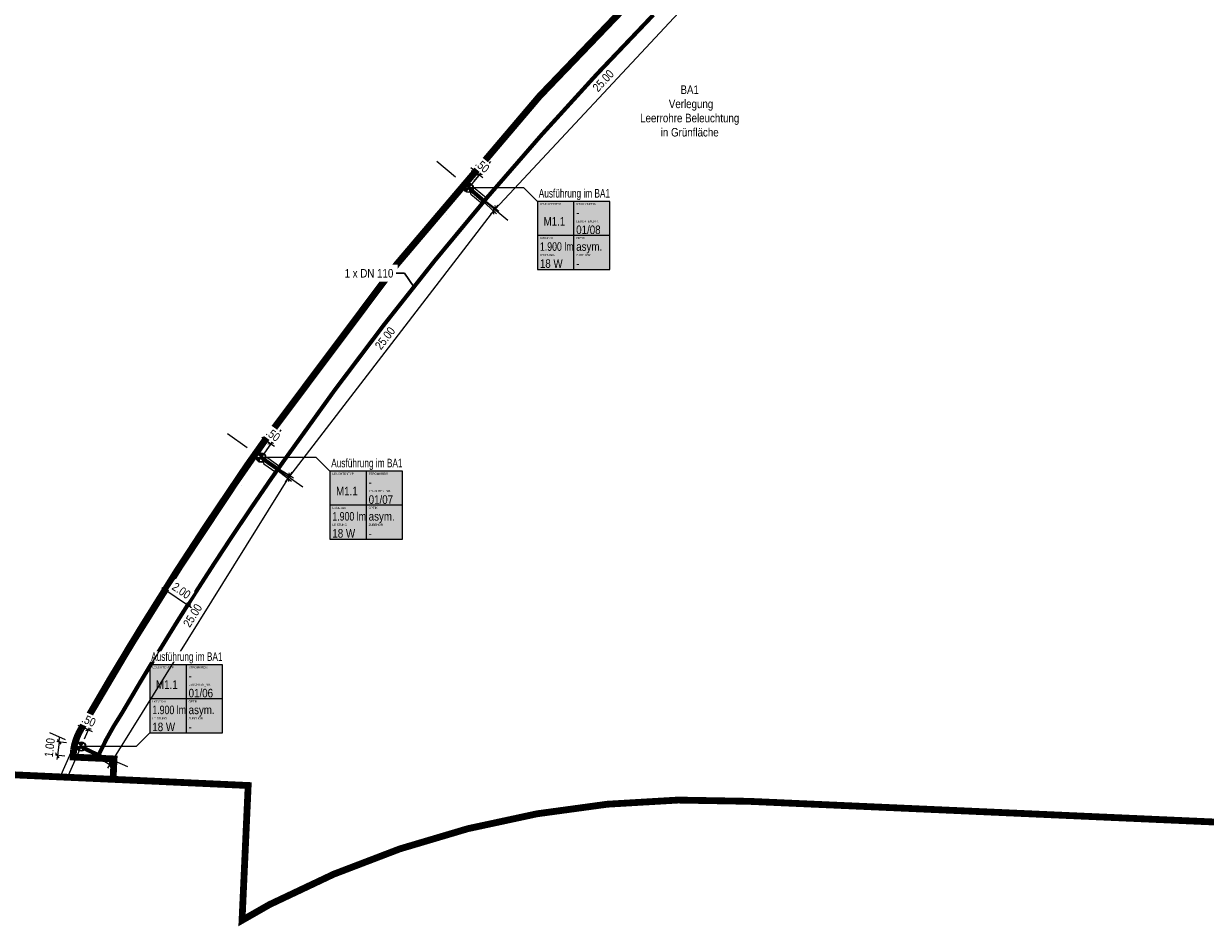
# Model space of a CAD drawing. Header units: metres. Extents: x 32339189 to 32339744, y 5702369 to 5702760.
# Tile 10 of 48: x 32339301 to 32339388, y 5702500 to 5702566. Entities that reach past the tile are written whole.
import ezdxf
from ezdxf import colors
from ezdxf.entities.mleader import LeaderData, LeaderLine
from ezdxf.enums import TextEntityAlignment as Align
from ezdxf.math import Vec2, Vec3

# ---------------------------------------------------------------- set-up
doc = ezdxf.new("R2010")
doc.units = ezdxf.units.M
doc.header["$MEASUREMENT"] = 0
doc.linetypes.add('19', pattern=[0.5, 0.25, -0.25])
for name, color, linetype in [('LRS-Kabel', 5, 'Continuous'), ('LRS_Bauabschnitte', 10, 'Continuous'), ('LRS_BEL_M1.1_Seidenweberleuchte', 10, 'Continuous'), ('LRS_BM', 7, 'Continuous'), ('LRS_Kodierungsfahne_M1.1', 41, 'Continuous'), ('LRS_Kodierungsfahnen', 7, 'Continuous'), ('LRS_TXT', 7, 'Continuous')]:
    doc.layers.add(name, color=color, linetype=linetype)
doc.layers.add('LRS-Trasse und Kabelzugschächte', color=252, linetype='Continuous', lineweight=25)
doc.styles.add('lrs-1_0250', font='ARIALN.TTF', dxfattribs={"height": 0.625})
doc.styles.add('lrs-txt', font='ARIALN.TTF', dxfattribs={"height": 1})
doc.dimstyles.new('lrs_1_0250', dxfattribs={"dimtxt": 0.625, "dimasz": 0.3125, "dimexe": 0.3125, "dimexo": 0.625, "dimgap": 0.3125, "dimtad": 1, "dimzin": 5, "dimdsep": 46, "dimtxsty": 'lrs-1_0250', "dimblk1": 'OBLIQUE', "dimblk2": 'OBLIQUE', "dimsah": 1, "dimcen": -0.3125, "dimdle": 0.3125, "dimclrd": 256, "dimclre": 256, "dimclrt": 256, "dimadec": 0, "dimazin": 0, "dimtfac": 1, "dimtix": 1, "dimtmove": 2, "dimatfit": 3, "dimldrblk": 'OBLIQUE', "dimfxl": 1, "dimtolj": 1, "dimtzin": 5, "dimlwd": -1, "dimlwe": -1, "dimarcsym": 0})

# ---------------------------------------------------------------- blocks, each defined once
blk = doc.blocks.new('_OBLIQUE')
at = {"color": 0, "linetype": 'ByBlock'}
blk.add_line((-0.5, -0.5), (0.5, 0.5), dxfattribs=at)
blk = doc.blocks.new('*D18')
at = {"layer": 'DEFPOINTS', "color": 0}
for p in [(32339318.133, 5702534.382), (32339320.254, 5702533.06), (32339304.907, 5702513.166)]:
    blk.add_point(p, dxfattribs=at)
at = {"layer": 'LRS_BM'}
for p, q in [((32339318.663, 5702534.052), (32339320.52, 5702532.894)), ((32339306.863, 5702511.578), (32339320.42, 5702533.325)), ((32339305.437, 5702512.835), (32339307.293, 5702511.678))]:
    blk.add_line(p, q, dxfattribs=at)
at = {"layer": 'LRS_BM', "xscale": 0.3125, "yscale": 0.3125, "zscale": 0.3125}
for p, rotation in [((32339320.254, 5702533.06), 58.06083754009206), ((32339307.028, 5702511.843), 238.0608375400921)]:
    blk.add_blockref('_OBLIQUE', p, dxfattribs=dict(at, rotation=rotation))
at = {"layer": 'LRS_BM', "insert": (32339313.105, 5702522.786), "char_height": 0.625, "attachment_point": 5, "rotation": 58.06084, "style": 'lrs-1_0250', "bg_fill": 3, "box_fill_scale": 1.25, "bg_fill_color": 257, "bg_fill_transparency": 0}
blk.add_mtext('\\A1;25.00', dxfattribs=at)
blk = doc.blocks.new('*D19')
at = {"layer": 'DEFPOINTS', "color": 0}
for p in [(32339304.448, 5702513.368), (32339304.907, 5702513.166)]:
    blk.add_point(p, dxfattribs=at)
at = {"layer": 'LRS_BM'}
for p, q in [((32339304.701, 5702513.94), (32339305.114, 5702514.878)), ((32339304.988, 5702514.592), (32339304.702, 5702514.718)), ((32339305.159, 5702513.738), (32339305.572, 5702514.676)), ((32339305.446, 5702514.39), (32339304.988, 5702514.592)), ((32339305.446, 5702514.39), (32339305.732, 5702514.264))]:
    blk.add_line(p, q, dxfattribs=at)
at = {"layer": 'LRS_BM', "xscale": 0.3125, "yscale": 0.3125, "zscale": 0.3125}
for p, rotation in [((32339304.988, 5702514.592), 336.2073571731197), ((32339305.446, 5702514.39), 156.2073571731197)]:
    blk.add_blockref('_OBLIQUE', p, dxfattribs=dict(at, rotation=rotation))
at = {"layer": 'LRS_BM', "insert": (32339305.472, 5702515.069), "char_height": 0.625, "attachment_point": 5, "rotation": 336.20736, "style": 'lrs-1_0250', "bg_fill": 3, "box_fill_scale": 1.25, "bg_fill_color": 257, "bg_fill_transparency": 0}
blk.add_mtext('\\A1;.50', dxfattribs=at)
at = {"layer": 'DEFPOINTS', "color": 0}
blk.add_point((32339304.988, 5702514.592), dxfattribs=at)
blk = doc.blocks.new('*D20')
at = {"layer": 'DEFPOINTS', "color": 0}
for p in [(32339317.725, 5702534.672), (32339318.133, 5702534.383)]:
    blk.add_point(p, dxfattribs=at)
at = {"layer": 'LRS_BM'}
for p, q in [((32339318.087, 5702535.182), (32339318.628, 5702535.945)), ((32339318.447, 5702535.69), (32339318.192, 5702535.871)), ((32339318.447, 5702535.69), (32339318.855, 5702535.401)), ((32339318.494, 5702534.892), (32339319.036, 5702535.656)), ((32339318.855, 5702535.401), (32339319.11, 5702535.22))]:
    blk.add_line(p, q, dxfattribs=at)
at = {"layer": 'LRS_BM', "xscale": 0.3125, "yscale": 0.3125, "zscale": 0.3125}
for p, rotation in [((32339318.447, 5702535.69), 324.652886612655), ((32339318.855, 5702535.401), 144.652886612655)]:
    blk.add_blockref('_OBLIQUE', p, dxfattribs=dict(at, rotation=rotation))
at = {"layer": 'LRS_BM', "insert": (32339319.017, 5702536.061), "char_height": 0.625, "attachment_point": 5, "rotation": 324.65289, "style": 'lrs-1_0250', "bg_fill": 3, "box_fill_scale": 1.25, "bg_fill_color": 257, "bg_fill_transparency": 0}
blk.add_mtext('\\A1;.50', dxfattribs=at)
at = {"layer": 'DEFPOINTS', "color": 0}
blk.add_point((32339318.855, 5702535.401), dxfattribs=at)
blk = doc.blocks.new('*D21')
at = {"layer": 'DEFPOINTS', "color": 0}
for p in [(32339332.993, 5702554.516), (32339333.378, 5702554.196)]:
    blk.add_point(p, dxfattribs=at)
at = {"layer": 'LRS_BM'}
for p, q in [((32339333.392, 5702554.997), (32339333.991, 5702555.718)), ((32339333.792, 5702555.478), (32339333.551, 5702555.677)), ((32339333.777, 5702554.677), (32339334.376, 5702555.399)), ((32339333.792, 5702555.478), (32339334.176, 5702555.158)), ((32339334.176, 5702555.158), (32339334.417, 5702554.959))]:
    blk.add_line(p, q, dxfattribs=at)
at = {"layer": 'LRS_BM', "xscale": 0.3125, "yscale": 0.3125, "zscale": 0.3125}
for p, rotation in [((32339333.792, 5702555.478), 320.3109999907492), ((32339334.176, 5702555.158), 140.3109999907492)]:
    blk.add_blockref('_OBLIQUE', p, dxfattribs=dict(at, rotation=rotation))
at = {"layer": 'LRS_BM', "insert": (32339334.387, 5702555.804), "char_height": 0.625, "attachment_point": 5, "rotation": 320.311, "style": 'lrs-1_0250', "bg_fill": 3, "box_fill_scale": 1.25, "bg_fill_color": 257, "bg_fill_transparency": 0}
blk.add_mtext('\\A1;.50', dxfattribs=at)
at = {"layer": 'DEFPOINTS', "color": 0}
blk.add_point((32339334.176, 5702555.158), dxfattribs=at)
blk = doc.blocks.new('*D22')
at = {"layer": 'DEFPOINTS', "color": 0}
for p in [(32339333.378, 5702554.196), (32339335.362, 5702552.67), (32339318.133, 5702534.382)]:
    blk.add_point(p, dxfattribs=at)
at = {"layer": 'LRS_BM'}
for p, q in [((32339333.873, 5702553.815), (32339335.61, 5702552.479)), ((32339319.927, 5702532.608), (32339335.553, 5702552.917)), ((32339318.628, 5702534.001), (32339320.365, 5702532.665))]:
    blk.add_line(p, q, dxfattribs=at)
at = {"layer": 'LRS_BM', "xscale": 0.3125, "yscale": 0.3125, "zscale": 0.3125}
for p, rotation in [((32339335.362, 5702552.67), 52.42485399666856), ((32339320.117, 5702532.855), 232.4248539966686)]:
    blk.add_blockref('_OBLIQUE', p, dxfattribs=dict(at, rotation=rotation))
at = {"layer": 'LRS_BM', "insert": (32339327.239, 5702543.148), "char_height": 0.625, "attachment_point": 5, "rotation": 52.42485, "style": 'lrs-1_0250', "bg_fill": 3, "box_fill_scale": 1.25, "bg_fill_color": 257, "bg_fill_transparency": 0}
blk.add_mtext('\\A1;25.00', dxfattribs=at)
blk = doc.blocks.new('*D23')
at = {"layer": 'DEFPOINTS', "color": 0}
for p in [(32339350.427, 5702572.481), (32339352.255, 5702570.776), (32339333.378, 5702554.196)]:
    blk.add_point(p, dxfattribs=at)
at = {"layer": 'LRS_BM'}
for p, q in [((32339350.884, 5702572.055), (32339352.484, 5702570.563)), ((32339334.993, 5702552.263), (32339352.468, 5702571.005)), ((32339333.835, 5702553.77), (32339335.434, 5702552.279))]:
    blk.add_line(p, q, dxfattribs=at)
at = {"layer": 'LRS_BM', "xscale": 0.3125, "yscale": 0.3125, "zscale": 0.3125}
for p, rotation in [((32339352.255, 5702570.776), 47.00189417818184), ((32339335.206, 5702552.492), 227.0018941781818)]:
    blk.add_blockref('_OBLIQUE', p, dxfattribs=dict(at, rotation=rotation))
at = {"layer": 'LRS_BM', "insert": (32339343.269, 5702562.065), "char_height": 0.625, "attachment_point": 5, "rotation": 47.00189, "style": 'lrs-1_0250', "bg_fill": 3, "box_fill_scale": 1.25, "bg_fill_color": 257, "bg_fill_transparency": 0}
blk.add_mtext('\\A1;25.00', dxfattribs=at)
blk = doc.blocks.new('LRS_LF_1_250')
blk.add_hatch(color=256).paths.add_polyline_path([(0, 0), (5.333, 0), (5.333, 5), (0, 5)])
at = {"color": 7}
for p, q in [((2.667, 5), (2.667, 0)), ((5.333, 2.5), (0, 2.5))]:
    blk.add_line(p, q, dxfattribs=at)
blk.add_lwpolyline([(0, 0), (5.333, 0), (5.333, 5), (0, 5)], close=True, dxfattribs=at)
at = {"color": 7, "style": 'lrs-txt'}
for tag, height, p in [('LEUCHTENTYP', 0.156, (0.187, 4.812)), ('STROMKREIS', 0.156, (2.854, 4.812)), ('F1', 0.625, (2.854, 4.188)), ('LEUCHTEN_NR.', 0.156, (2.854, 3.546)), ('00/00', 0.625, (2.854, 2.919)), ('LAMPEN', 0.156, (0.187, 2.312)), ('OPTIK', 0.156, (2.854, 2.312)), ('LEISTUNG', 0.156, (0.187, 1.062)), ('-', 0.625, (0.187, 1.688)), ('ZUBEHÖR', 0.156, (2.854, 1.062)), ('-', 0.625, (2.854, 1.688)), ('-W', 0.625, (0.187, 0.438)), ('-', 0.625, (2.854, 0.438))]:
    blk.add_attdef(tag, text='', height=height, dxfattribs=at).set_placement(p, align=Align.MIDDLE_LEFT)
blk.add_attdef('TYP', text='', height=0.625, dxfattribs=at).set_placement((1.253, 3.543), align=Align.MIDDLE_CENTER)
blk = doc.blocks.new('*D79')
at = {"layer": 'DEFPOINTS', "color": 0}
for p in [(32339304.449, 5702513.367), (32339304.33, 5702512.377)]:
    blk.add_point(p, dxfattribs=at)
at = {"layer": 'LRS_BM'}
for p, q in [((32339303.289, 5702513.505), (32339303.326, 5702513.815)), ((32339303.828, 5702513.441), (32339302.979, 5702513.542)), ((32339303.289, 5702513.505), (32339303.171, 5702512.516)), ((32339303.71, 5702512.451), (32339302.861, 5702512.553)), ((32339303.171, 5702512.516), (32339303.134, 5702512.205))]:
    blk.add_line(p, q, dxfattribs=at)
at = {"layer": 'LRS_BM', "xscale": 0.3125, "yscale": 0.3125, "zscale": 0.3125}
for p, rotation in [((32339303.289, 5702513.505), 263.1902874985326), ((32339303.171, 5702512.516), 83.19028749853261)]:
    blk.add_blockref('_OBLIQUE', p, dxfattribs=dict(at, rotation=rotation))
at = {"layer": 'LRS_BM', "insert": (32339302.603, 5702513.085), "char_height": 0.625, "attachment_point": 5, "rotation": 83.19029, "style": 'lrs-1_0250', "bg_fill": 3, "box_fill_scale": 1.25, "bg_fill_color": 257, "bg_fill_transparency": 0}
blk.add_mtext('\\A1;1.00', dxfattribs=at)
at = {"layer": 'DEFPOINTS', "color": 0}
blk.add_point((32339303.171, 5702512.516), dxfattribs=at)
blk = doc.blocks.new('LRS_Leuchte_01_1_250')
h = blk.add_hatch(color=256)
h.paths.add_polyline_path([(-0.5, 0, 1), (0.5, 0, 1)])
h.paths.add_polyline_path([(0.45, 0, -1), (-0.45, 0, -1)], flags=16)
h.paths.add_polyline_path([(0, 0), (0.23, 0.39, 0.267949), (-0.23, 0.39)], flags=16)
h.paths.add_polyline_path([(0, 0), (-0.45, 0, 0.267949), (-0.23, -0.39)], flags=0)
h.paths.add_polyline_path([(0.23, -0.39, 0.267949), (0.45, 0), (0, 0)], flags=16)
for p, q in [((-0.45, 0), (0.45, 0)), ((-0.23, -0.39), (0.23, 0.39)), ((0.23, -0.39), (-0.23, 0.39))]:
    blk.add_line(p, q)
for radius in [0.5, 0.45]:
    blk.add_circle((0, 0), radius)
blk = doc.blocks.new('*D102')
at = {"layer": 'DEFPOINTS', "color": 0}
for p in [(32339310.535, 5702523.815), (32339312.197, 5702522.698)]:
    blk.add_point(p, dxfattribs=at)
at = {"layer": 'LRS_BM'}
for p, q in [((32339313.014, 5702523.353), (32339310.834, 5702524.82)), ((32339310.884, 5702524.334), (32339311.268, 5702524.904)), ((32339312.546, 5702523.216), (32339312.929, 5702523.787))]:
    blk.add_line(p, q, dxfattribs=at)
at = {"layer": 'LRS_BM', "xscale": 0.3125, "yscale": 0.3125, "zscale": 0.3125}
for p, rotation in [((32339311.093, 5702524.645), 146.0678492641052), ((32339312.755, 5702523.527), 326.0678492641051)]:
    blk.add_blockref('_OBLIQUE', p, dxfattribs=dict(at, rotation=rotation))
at = {"layer": 'LRS_BM', "insert": (32339312.277, 5702524.61), "char_height": 0.625, "attachment_point": 5, "rotation": 326.06785, "style": 'lrs-1_0250', "bg_fill": 3, "box_fill_scale": 1.25, "bg_fill_color": 257, "bg_fill_transparency": 0}
blk.add_mtext('\\A1;2.00', dxfattribs=at)
at = {"layer": 'DEFPOINTS', "color": 0}
blk.add_point((32339311.093, 5702524.645), dxfattribs=at)
blk = doc.blocks.new('_None')

msp = doc.modelspace()

# ---------------------------------------------------------------- linework, layer by layer
at = {"layer": 'LRS-Trasse und Kabelzugschächte', "const_width": 0.3}
msp.add_lwpolyline([(32339346.945, 5702566.895), (32339345.805, 5702565.699), (32339343.522, 5702563.305), (32339342.951, 5702562.706), (32339342.808, 5702562.556), (32339342.785, 5702562.531), (32339342.769, 5702562.515), (32339342.7, 5702562.438), (32339342.421, 5702562.132), (32339341.307, 5702560.909), (32339339.08, 5702558.463), (32339338.801, 5702558.157), (32339338.732, 5702558.081), (32339338.725, 5702558.074), (32339338.694, 5702558.038), (32339338.558, 5702557.882), (32339338.016, 5702557.258), (32339336.93, 5702556.009), (32339334.769, 5702553.524), (32339334.756, 5702553.508), (32339334.723, 5702553.468), (32339334.657, 5702553.389), (32339334.525, 5702553.23), (32339334.261, 5702552.911), (32339333.733, 5702552.275), (32339332.676, 5702551.002), (32339331.62, 5702549.729), (32339331.092, 5702549.092), (32339330.96, 5702548.933), (32339330.927, 5702548.894), (32339330.919, 5702548.885), (32339330.859, 5702548.808), (32339330.602, 5702548.484), (32339328.548, 5702545.89), (32339327.521, 5702544.593), (32339327.265, 5702544.269), (32339327.2, 5702544.188), (32339327.176, 5702544.158), (32339327.165, 5702544.143), (32339327.04, 5702543.978), (32339326.542, 5702543.318), (32339324.548, 5702540.677), (32339323.552, 5702539.357), (32339323.543, 5702539.346), (32339323.518, 5702539.311), (32339323.458, 5702539.227), (32339323.337, 5702539.059), (32339323.095, 5702538.723), (32339322.612, 5702538.052), (32339320.68, 5702535.367), (32339320.197, 5702534.695), (32339320.076, 5702534.527), (32339320.015, 5702534.444), (32339320.012, 5702534.439), (32339320.008, 5702534.433), (32339319.993, 5702534.412), (32339319.963, 5702534.37), (32339319.724, 5702534.033), (32339319.245, 5702533.358), (32339319.006, 5702533.021), (32339318.946, 5702532.937), (32339318.916, 5702532.894), (32339318.907, 5702532.881), (32339318.905, 5702532.878), (32339318.788, 5702532.708), (32339317.853, 5702531.344), (32339317.619, 5702531.003), (32339317.502, 5702530.832), (32339317.473, 5702530.789), (32339317.467, 5702530.781), (32339317.454, 5702530.763), (32339317.397, 5702530.677), (32339316.936, 5702529.99), (32339316.475, 5702529.304), (32339316.244, 5702528.96), (32339316.129, 5702528.789), (32339316.071, 5702528.703), (32339316.044, 5702528.662), (32339316.039, 5702528.654), (32339316.024, 5702528.633), (32339315.116, 5702527.251), (32339314.661, 5702526.56), (32339314.647, 5702526.538), (32339314.641, 5702526.53), (32339314.615, 5702526.489), (32339314.559, 5702526.402), (32339314.447, 5702526.228), (32339314.223, 5702525.881), (32339313.328, 5702524.49), (32339313.272, 5702524.403), (32339313.259, 5702524.383), (32339313.254, 5702524.376), (32339313.227, 5702524.332), (32339313.117, 5702524.157), (32339312.896, 5702523.807), (32339312.455, 5702523.107), (32339312.014, 5702522.408), (32339311.904, 5702522.233), (32339311.898, 5702522.224), (32339311.887, 5702522.205), (32339311.86, 5702522.161), (32339311.805, 5702522.073), (32339311.588, 5702521.721), (32339310.72, 5702520.314), (32339310.611, 5702520.138), (32339310.558, 5702520.052), (32339310.553, 5702520.044), (32339310.54, 5702520.022), (32339310.513, 5702519.978), (32339310.3, 5702519.624), (32339309.872, 5702518.915), (32339309.445, 5702518.207), (32339309.338, 5702518.03), (32339309.284, 5702517.942), (32339309.258, 5702517.898), (32339309.244, 5702517.875), (32339309.239, 5702517.866), (32339309.031, 5702517.514), (32339308.19, 5702516.089), (32339307.979, 5702515.733), (32339307.953, 5702515.689), (32339307.94, 5702515.667), (32339307.931, 5702515.651), (32339307.916, 5702515.627), (32339307.907, 5702515.613), (32339307.905, 5702515.61), (32339307.899, 5702515.599), (32339307.844, 5702515.511), (32339307.734, 5702515.336), (32339307.298, 5702514.641), (32339307.293, 5702514.632), (32339307.243, 5702514.542), (32339307.142, 5702514.362), (32339306.94, 5702514.001), (32339306.762, 5702513.682), (32339306.761, 5702513.682), (32339306.738, 5702513.636), (32339306.692, 5702513.543), (32339306.601, 5702513.358), (32339306.189, 5702512.528), (32339305.191, 5702513.006)], dxfattribs=at)
at = {"layer": 'LRS_Bauabschnitte', "color": 242, "linetype": '19', "ltscale": 20, "true_color": 0xcd2027, "const_width": 0.5}
for points in [[(32339435.36, 5702596.276), (32339384.529, 5702594.994, 0.096346), (32339349.811, 5702572.606, 0.046004), (32339318.39, 5702535.618), (32339317.271, 5702534.041), (32339317.086, 5702533.773, 0.006094), (32339316.053, 5702532.241, 0.019306), (32339304.929, 5702514.488, 0.100457), (32339304.358, 5702512.935), (32339304.334, 5702512.389), (32339304.334, 5702512.389), (32339305.682, 5702512.328), (32339305.682, 5702512.327), (32339307.331, 5702512.252), (32339307.262, 5702510.754), (32339304.265, 5702510.891), (32339304.265, 5702510.89), (32339214.607, 5702514.976)], [(32339388.136, 5702507.621), (32339353.964, 5702509.139), (32339348.761, 5702509.232), (32339343.566, 5702508.927), (32339338.409, 5702508.224), (32339333.512, 5702507.17), (32339333.321, 5702507.129), (32339328.332, 5702505.648), (32339323.471, 5702503.789), (32339318.767, 5702501.563), (32339316.734, 5702500.403), (32339317.185, 5702510.302), (32339312.286, 5702510.525), (32339307.262, 5702510.754), (32339307.331, 5702512.252), (32339304.334, 5702512.389), (32339304.358, 5702512.935, -0.100457), (32339304.929, 5702514.488, -0.011787), (32339311.559, 5702525.431, -0.006278), (32339311.928, 5702526.022), (32339312.019, 5702526.163, -0.010671), (32339318.39, 5702535.618, -0.046004), (32339349.811, 5702572.606, -0.096346)]]:
    msp.add_lwpolyline(points, format="xyb", dxfattribs=at)
at = {"layer": 'LRS_BM', "linetype": '19', "ltscale": 10}
for p, q in [((32339334.59, 5702556.439), (32339331.397, 5702552.592)), ((32339336.267, 5702551.799), (32339331.053, 5702556.126)), ((32339334.975, 5702556.12), (32339331.781, 5702552.273)), ((32339319.171, 5702536.711), (32339316.279, 5702532.633)), ((32339319.579, 5702536.422), (32339316.687, 5702532.343)), ((32339321.192, 5702532.213), (32339315.677, 5702536.125)), ((32339308.344, 5702511.669), (32339302.615, 5702514.166))]:
    msp.add_line(p, q, dxfattribs=at)

# ---------------------------------------------------------------- next in the draw order: dimensions: what is measured, and where the dimension line sits
at = {"layer": 'LRS_BM'}
for p1, p2, distance, picture, middle in [((32339332.993, 5702554.516), (32339333.378, 5702554.196), 1.25, '*D21', (32339334.387, 5702555.804)), ((32339304.907, 5702513.166), (32339318.133, 5702534.382), -2.5, '*D18', (32339313.105, 5702522.786))]:
    dim = msp.add_aligned_dim(p1=p1, p2=p2, distance=distance, dimstyle='lrs_1_0250', override={"dimtfill": 1}, dxfattribs=at)
    dim.commit()
    dim.dimension.update_dxf_attribs({"geometry": picture, "text_midpoint": middle})

# ---------------------------------------------------------------- next in the draw order: linework, layer by layer
at = {"layer": 'LRS_BM', "linetype": '19', "ltscale": 10}
msp.add_line((32339303.447, 5702511.077), (32339305.45, 5702515.658), dxfattribs=at)
at = {"layer": 'LRS_Kodierungsfahne_M1.1', "color": 7}
msp.add_lwpolyline([(32339309.957, 5702514.168), (32339308.957, 5702513.168), (32339304.907, 5702513.168)], dxfattribs=at)

# ---------------------------------------------------------------- next in the draw order: texts
at = {"layer": 'LRS_Kodierungsfahne_M1.1', "color": 7, "insert": (32339310.057, 5702519.268), "char_height": 0.625, "attachment_point": 7, "style": 'lrs-1_0250', "bg_fill": 3, "box_fill_scale": 1.1, "bg_fill_color": 257, "bg_fill_transparency": 0}
msp.add_mtext('{\\W0.85;Ausführung im BA1}', dxfattribs=at)

# ---------------------------------------------------------------- next in the draw order: dimensions: what is measured, and where the dimension line sits
at = {"layer": 'LRS_BM'}
for p1, p2, distance, picture, middle in [((32339317.725, 5702534.672), (32339318.133, 5702534.383), 1.248, '*D20', (32339319.017, 5702536.061)), ((32339312.197, 5702522.698), (32339310.535, 5702523.815), -1, '*D102', (32339312.277, 5702524.61))]:
    dim = msp.add_aligned_dim(p1=p1, p2=p2, distance=distance, dimstyle='lrs_1_0250', override={"dimtfill": 1}, dxfattribs=at)
    dim.commit()
    dim.dimension.update_dxf_attribs({"geometry": picture, "text_midpoint": middle})

# ---------------------------------------------------------------- next in the draw order: block references
at = {"layer": 'LRS_Kodierungsfahne_M1.1'}
ref = msp.add_blockref('LRS_LF_1_250', (32339309.957, 5702514.168), dxfattribs=at)
ref.add_attrib('00/00', '01/06', dxfattribs={"layer": 'LRS_Kodierungsfahnen', "height": 0.625, "style": 'lrs-txt'}).set_placement((32339312.811, 5702517.087), align=Align.MIDDLE_LEFT)
ref.add_attrib('LEUCHTEN_NR.', 'LEUCHTEN_NR.', dxfattribs={"layer": 'LRS_Kodierungsfahnen', "height": 0.15625, "style": 'lrs-txt'}).set_placement((32339312.811, 5702517.713), align=Align.MIDDLE_LEFT)
ref.add_attrib('-', '-', dxfattribs={"layer": 'LRS_Kodierungsfahnen', "height": 0.625, "style": 'lrs-txt'}).set_placement((32339312.811, 5702514.605), align=Align.MIDDLE_LEFT)
ref.add_attrib('ZUBEHÖR', 'ZUBEHÖR', dxfattribs={"layer": 'LRS_Kodierungsfahnen', "height": 0.1562, "style": 'lrs-txt'}).set_placement((32339312.811, 5702515.23), align=Align.MIDDLE_LEFT)
ref.add_attrib('-W', '18 W', dxfattribs={"layer": 'LRS_Kodierungsfahnen', "height": 0.625, "style": 'lrs-txt'}).set_placement((32339310.144, 5702514.605), align=Align.MIDDLE_LEFT)
ref.add_attrib('LEISTUNG', 'LEISTUNG', dxfattribs={"layer": 'LRS_Kodierungsfahnen', "height": 0.1562, "style": 'lrs-txt'}).set_placement((32339310.144, 5702515.23), align=Align.MIDDLE_LEFT)
ref.add_attrib('-', '1.900 lm', dxfattribs={"layer": 'LRS_Kodierungsfahnen', "height": 0.625, "style": 'lrs-txt', "width": 0.9}).set_placement((32339310.144, 5702515.855), align=Align.MIDDLE_LEFT)
ref.add_attrib('LAMPEN', 'Lichtstrom', dxfattribs={"layer": 'LRS_Kodierungsfahnen', "height": 0.1562, "style": 'lrs-txt'}).set_placement((32339310.144, 5702516.48), align=Align.MIDDLE_LEFT)
ref.add_attrib('-', 'asym. ', dxfattribs={"layer": 'LRS_Kodierungsfahnen', "height": 0.625, "style": 'lrs-txt'}).set_placement((32339312.811, 5702515.855), align=Align.MIDDLE_LEFT)
ref.add_attrib('OPTIK', 'OPTIK', dxfattribs={"layer": 'LRS_Kodierungsfahnen', "height": 0.1562, "style": 'lrs-txt'}).set_placement((32339312.811, 5702516.48), align=Align.MIDDLE_LEFT)
ref.add_attrib('F1', '-', dxfattribs={"layer": 'LRS_Kodierungsfahnen', "height": 0.625, "style": 'lrs-txt'}).set_placement((32339312.811, 5702518.355), align=Align.MIDDLE_LEFT)
ref.add_attrib('STROMKREIS', 'STROMKREIS', dxfattribs={"layer": 'LRS_Kodierungsfahnen', "height": 0.1562, "style": 'lrs-txt'}).set_placement((32339312.811, 5702518.98), align=Align.MIDDLE_LEFT)
ref.add_attrib('TYP', 'M1.1', dxfattribs={"layer": 'LRS_Kodierungsfahnen', "height": 0.625, "style": 'lrs-txt'}).set_placement((32339311.209, 5702517.711), align=Align.MIDDLE_CENTER)
ref.add_attrib('LEUCHTENTYP', 'LEUCHTENTYP', dxfattribs={"layer": 'LRS_Kodierungsfahnen', "height": 0.15625, "style": 'lrs-txt'}).set_placement((32339310.144, 5702518.98), align=Align.MIDDLE_LEFT)

# ---------------------------------------------------------------- next in the draw order: dimensions: what is measured, and where the dimension line sits
at = {"layer": 'LRS_BM'}
for p1, p2, distance, picture, middle in [((32339318.133, 5702534.382), (32339333.378, 5702554.196), -2.504, '*D22', (32339327.239, 5702543.148)), ((32339304.449, 5702513.367), (32339304.33, 5702512.377), -1.167, '*D79', (32339302.603, 5702513.085))]:
    dim = msp.add_aligned_dim(p1=p1, p2=p2, distance=distance, dimstyle='lrs_1_0250', override={"dimtfill": 1}, dxfattribs=at)
    dim.commit()
    dim.dimension.update_dxf_attribs({"geometry": picture, "text_midpoint": middle})

# ---------------------------------------------------------------- next in the draw order: linework, layer by layer
at = {"layer": 'LRS-Trasse und Kabelzugschächte', "const_width": 0.3}
msp.add_lwpolyline([(32339318.413, 5702534.189), (32339319.247, 5702533.617)], dxfattribs=at)
at = {"layer": 'LRS_BM', "linetype": '19', "ltscale": 10}
msp.add_line((32339303.905, 5702510.877), (32339305.908, 5702515.458), dxfattribs=at)
at = {"layer": 'LRS_Kodierungsfahne_M1.1', "color": 7}
msp.add_lwpolyline([(32339323.183, 5702533.383), (32339322.183, 5702534.383), (32339318.133, 5702534.383)], dxfattribs=at)

# ---------------------------------------------------------------- next in the draw order: block references
at = {"layer": 'LRS_BEL_M1.1_Seidenweberleuchte', "xscale": 0.7000000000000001, "yscale": 0.7000000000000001, "zscale": 0.7000000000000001}
for p in [(32339318.133, 5702534.383), (32339304.906, 5702513.168)]:
    msp.add_blockref('LRS_Leuchte_01_1_250', p, dxfattribs=at)
at = {"layer": 'LRS_Kodierungsfahne_M1.1'}
ref = msp.add_blockref('LRS_LF_1_250', (32339323.183, 5702528.383), dxfattribs=at)
ref.add_attrib('00/00', '01/07', dxfattribs={"layer": 'LRS_Kodierungsfahnen', "height": 0.625, "style": 'lrs-txt'}).set_placement((32339326.037, 5702531.302), align=Align.MIDDLE_LEFT)
ref.add_attrib('LEUCHTEN_NR.', 'LEUCHTEN_NR.', dxfattribs={"layer": 'LRS_Kodierungsfahnen', "height": 0.15625, "style": 'lrs-txt'}).set_placement((32339326.037, 5702531.928), align=Align.MIDDLE_LEFT)
ref.add_attrib('-', '-', dxfattribs={"layer": 'LRS_Kodierungsfahnen', "height": 0.625, "style": 'lrs-txt'}).set_placement((32339326.037, 5702528.82), align=Align.MIDDLE_LEFT)
ref.add_attrib('ZUBEHÖR', 'ZUBEHÖR', dxfattribs={"layer": 'LRS_Kodierungsfahnen', "height": 0.1562, "style": 'lrs-txt'}).set_placement((32339326.037, 5702529.445), align=Align.MIDDLE_LEFT)
ref.add_attrib('-W', '18 W', dxfattribs={"layer": 'LRS_Kodierungsfahnen', "height": 0.625, "style": 'lrs-txt'}).set_placement((32339323.37, 5702528.82), align=Align.MIDDLE_LEFT)
ref.add_attrib('LEISTUNG', 'LEISTUNG', dxfattribs={"layer": 'LRS_Kodierungsfahnen', "height": 0.1562, "style": 'lrs-txt'}).set_placement((32339323.37, 5702529.445), align=Align.MIDDLE_LEFT)
ref.add_attrib('-', '1.900 lm', dxfattribs={"layer": 'LRS_Kodierungsfahnen', "height": 0.625, "style": 'lrs-txt', "width": 0.9}).set_placement((32339323.37, 5702530.07), align=Align.MIDDLE_LEFT)
ref.add_attrib('LAMPEN', 'Lichtstrom', dxfattribs={"layer": 'LRS_Kodierungsfahnen', "height": 0.1562, "style": 'lrs-txt'}).set_placement((32339323.37, 5702530.695), align=Align.MIDDLE_LEFT)
ref.add_attrib('-', 'asym. ', dxfattribs={"layer": 'LRS_Kodierungsfahnen', "height": 0.625, "style": 'lrs-txt'}).set_placement((32339326.037, 5702530.07), align=Align.MIDDLE_LEFT)
ref.add_attrib('OPTIK', 'OPTIK', dxfattribs={"layer": 'LRS_Kodierungsfahnen', "height": 0.1562, "style": 'lrs-txt'}).set_placement((32339326.037, 5702530.695), align=Align.MIDDLE_LEFT)
ref.add_attrib('F1', '-', dxfattribs={"layer": 'LRS_Kodierungsfahnen', "height": 0.625, "style": 'lrs-txt'}).set_placement((32339326.037, 5702532.57), align=Align.MIDDLE_LEFT)
ref.add_attrib('STROMKREIS', 'STROMKREIS', dxfattribs={"layer": 'LRS_Kodierungsfahnen', "height": 0.1562, "style": 'lrs-txt'}).set_placement((32339326.037, 5702533.195), align=Align.MIDDLE_LEFT)
ref.add_attrib('TYP', 'M1.1', dxfattribs={"layer": 'LRS_Kodierungsfahnen', "height": 0.625, "style": 'lrs-txt'}).set_placement((32339324.436, 5702531.926), align=Align.MIDDLE_CENTER)
ref.add_attrib('LEUCHTENTYP', 'LEUCHTENTYP', dxfattribs={"layer": 'LRS_Kodierungsfahnen', "height": 0.15625, "style": 'lrs-txt'}).set_placement((32339323.37, 5702533.195), align=Align.MIDDLE_LEFT)

# ---------------------------------------------------------------- next in the draw order: dimensions: what is measured, and where the dimension line sits
at = {"layer": 'LRS_BM'}
dim = msp.add_aligned_dim(p1=(32339333.378, 5702554.196), p2=(32339350.427, 5702572.481), distance=-2.499, dimstyle='lrs_1_0250', override={"dimtfill": 1}, dxfattribs=at)
dim.commit()
dim.dimension.update_dxf_attribs({"geometry": '*D23', "text_midpoint": (32339343.269, 5702562.065)})

# ---------------------------------------------------------------- next in the draw order: leaders
at = {"layer": 'LRS-Trasse und Kabelzugschächte', "color": 7}
ml = msp.add_multileader_mtext('Standard', dxfattribs=at)
ml.set_content('1 x DN 110', color=7, style='lrs-1_0250')
ml.set_leader_properties(color=256, linetype='ByLayer', lineweight=30)
ml.set_arrow_properties(name='NONE')
ml.build(insert=Vec2(0, 0))
ml.multileader.update_dxf_attribs({"dogleg_length": 0.625, "arrow_head_size": 0.625})
ctx = ml.context
ctx.base_point, ctx.char_height, ctx.arrow_head_size, ctx.landing_gap_size, ctx.plane_origin = Vec3(32339323.955, 5702547.918), 0.625, 0.625, 0.312, Vec3(32339328.699, 5702550.345)
notes = []
notes.append((ctx, [(0, (1, 1, 0), (32339328.674, 5702547.918), (-1, 0), 0.625, [(0, [(32339329.362, 5702546.918)], 256, [])])]))
ctx.mtext.insert = Vec3(32339324.267, 5702548.235)
ctx.mtext.has_bg_fill, ctx.mtext.bg_color, ctx.mtext.bg_scale_factor, ctx.mtext.bg_transparency, ctx.mtext.use_window_bg_color = 1, -1027028792, 1.5, 0, 1
for ctx, leaders in notes:
    for number, flags, end, landing, length, lines in leaders:
        leader = LeaderData()
        leader.index, (leader.has_last_leader_line, leader.has_dogleg_vector, leader.attachment_direction) = number, flags
        leader.last_leader_point, leader.dogleg_vector, leader.dogleg_length = Vec3(end), Vec3(landing), length
        for number, points, colour, breaks in lines:
            line = LeaderLine()
            line.index, line.vertices, line.color, line.breaks = number, Vec3.list(points), colors.encode_raw_color(colour), breaks
            leader.lines.append(line)
        ctx.leaders.append(leader)

# ---------------------------------------------------------------- next in the draw order: linework, layer by layer
at = {"layer": 'LRS-Trasse und Kabelzugschächte', "const_width": 0.3}
msp.add_lwpolyline([(32339333.642, 5702553.973), (32339334.437, 5702553.287)], dxfattribs=at)
at = {"layer": 'LRS_Kodierungsfahne_M1.1', "color": 7}
msp.add_lwpolyline([(32339338.428, 5702553.196), (32339337.428, 5702554.196), (32339333.378, 5702554.196)], dxfattribs=at)

# ---------------------------------------------------------------- next in the draw order: block references
at = {"layer": 'LRS_BEL_M1.1_Seidenweberleuchte', "xscale": 0.7000000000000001, "yscale": 0.7000000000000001, "zscale": 0.7000000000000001}
msp.add_blockref('LRS_Leuchte_01_1_250', (32339333.378, 5702554.196), dxfattribs=at)
at = {"layer": 'LRS_Kodierungsfahne_M1.1'}
ref = msp.add_blockref('LRS_LF_1_250', (32339338.428, 5702548.196), dxfattribs=at)
ref.add_attrib('00/00', '01/08', dxfattribs={"layer": 'LRS_Kodierungsfahnen', "height": 0.625, "style": 'lrs-txt'}).set_placement((32339341.282, 5702551.116), align=Align.MIDDLE_LEFT)
ref.add_attrib('LEUCHTEN_NR.', 'LEUCHTEN_NR.', dxfattribs={"layer": 'LRS_Kodierungsfahnen', "height": 0.15625, "style": 'lrs-txt'}).set_placement((32339341.282, 5702551.742), align=Align.MIDDLE_LEFT)
ref.add_attrib('-', '-', dxfattribs={"layer": 'LRS_Kodierungsfahnen', "height": 0.625, "style": 'lrs-txt'}).set_placement((32339341.282, 5702548.634), align=Align.MIDDLE_LEFT)
ref.add_attrib('ZUBEHÖR', 'ZUBEHÖR', dxfattribs={"layer": 'LRS_Kodierungsfahnen', "height": 0.1562, "style": 'lrs-txt'}).set_placement((32339341.282, 5702549.259), align=Align.MIDDLE_LEFT)
ref.add_attrib('-W', '18 W', dxfattribs={"layer": 'LRS_Kodierungsfahnen', "height": 0.625, "style": 'lrs-txt'}).set_placement((32339338.615, 5702548.634), align=Align.MIDDLE_LEFT)
ref.add_attrib('LEISTUNG', 'LEISTUNG', dxfattribs={"layer": 'LRS_Kodierungsfahnen', "height": 0.1562, "style": 'lrs-txt'}).set_placement((32339338.615, 5702549.259), align=Align.MIDDLE_LEFT)
ref.add_attrib('-', '1.900 lm', dxfattribs={"layer": 'LRS_Kodierungsfahnen', "height": 0.625, "style": 'lrs-txt', "width": 0.9}).set_placement((32339338.615, 5702549.884), align=Align.MIDDLE_LEFT)
ref.add_attrib('LAMPEN', 'Lichtstrom', dxfattribs={"layer": 'LRS_Kodierungsfahnen', "height": 0.1562, "style": 'lrs-txt'}).set_placement((32339338.615, 5702550.509), align=Align.MIDDLE_LEFT)
ref.add_attrib('-', 'asym. ', dxfattribs={"layer": 'LRS_Kodierungsfahnen', "height": 0.625, "style": 'lrs-txt'}).set_placement((32339341.282, 5702549.884), align=Align.MIDDLE_LEFT)
ref.add_attrib('OPTIK', 'OPTIK', dxfattribs={"layer": 'LRS_Kodierungsfahnen', "height": 0.1562, "style": 'lrs-txt'}).set_placement((32339341.282, 5702550.509), align=Align.MIDDLE_LEFT)
ref.add_attrib('F1', '-', dxfattribs={"layer": 'LRS_Kodierungsfahnen', "height": 0.625, "style": 'lrs-txt'}).set_placement((32339341.282, 5702552.384), align=Align.MIDDLE_LEFT)
ref.add_attrib('STROMKREIS', 'STROMKREIS', dxfattribs={"layer": 'LRS_Kodierungsfahnen', "height": 0.1562, "style": 'lrs-txt'}).set_placement((32339341.282, 5702553.009), align=Align.MIDDLE_LEFT)
ref.add_attrib('TYP', 'M1.1', dxfattribs={"layer": 'LRS_Kodierungsfahnen', "height": 0.625, "style": 'lrs-txt'}).set_placement((32339339.681, 5702551.739), align=Align.MIDDLE_CENTER)
ref.add_attrib('LEUCHTENTYP', 'LEUCHTENTYP', dxfattribs={"layer": 'LRS_Kodierungsfahnen', "height": 0.15625, "style": 'lrs-txt'}).set_placement((32339338.615, 5702553.009), align=Align.MIDDLE_LEFT)

# ---------------------------------------------------------------- next in the draw order: texts
at = {"layer": 'LRS_Kodierungsfahne_M1.1', "color": 7, "insert": (32339323.283, 5702533.483), "char_height": 0.625, "attachment_point": 7, "style": 'lrs-1_0250', "bg_fill": 3, "box_fill_scale": 1.1, "bg_fill_color": 257, "bg_fill_transparency": 0}
msp.add_mtext('{\\W0.85;Ausführung im BA1}', dxfattribs=at)
at = {"layer": 'LRS_TXT', "insert": (32339349.619, 5702559.839), "char_height": 0.625, "width": 8, "attachment_point": 5, "style": 'lrs-1_0250', "bg_fill": 3, "box_fill_scale": 1.5, "bg_fill_color": 256, "bg_fill_transparency": 0}
msp.add_mtext('BA1\\P Verlegung \\PLeerrohre Beleuchtung\\Pin Grünfläche', dxfattribs=at)

# ---------------------------------------------------------------- next in the draw order: dimensions: what is measured, and where the dimension line sits
at = {"layer": 'LRS_BM'}
dim = msp.add_aligned_dim(p1=(32339304.907, 5702513.166), p2=(32339304.448, 5702513.368), distance=-1.338, dimstyle='lrs_1_0250', override={"dimtfill": 1}, dxfattribs=at)
dim.commit()
dim.dimension.update_dxf_attribs({"geometry": '*D19', "text_midpoint": (32339305.472, 5702515.069)})

# ---------------------------------------------------------------- next in the draw order: texts
at = {"layer": 'LRS_Kodierungsfahne_M1.1', "color": 7, "insert": (32339338.528, 5702553.296), "char_height": 0.625, "attachment_point": 7, "style": 'lrs-1_0250', "bg_fill": 3, "box_fill_scale": 1.1, "bg_fill_color": 257, "bg_fill_transparency": 0}
msp.add_mtext('{\\W0.85;Ausführung im BA1}', dxfattribs=at)

# ---------------------------------------------------------------- next in the draw order: linework, layer by layer
at = {"layer": 'LRS-Kabel', "color": 4, "ltscale": 10}
msp.add_lwpolyline([(32339346.945, 5702566.895), (32339345.805, 5702565.699), (32339343.522, 5702563.305), (32339342.951, 5702562.706), (32339342.808, 5702562.556), (32339342.785, 5702562.531), (32339342.769, 5702562.515), (32339342.7, 5702562.438), (32339342.421, 5702562.132), (32339341.307, 5702560.909), (32339339.08, 5702558.463), (32339338.801, 5702558.157), (32339338.732, 5702558.081), (32339338.725, 5702558.074), (32339338.694, 5702558.038), (32339338.558, 5702557.882), (32339338.016, 5702557.258), (32339336.93, 5702556.009), (32339334.69, 5702553.433), (32339333.871, 5702554.112), (32339333.378, 5702554.196), (32339333.552, 5702553.727), (32339334.373, 5702553.046), (32339330.919, 5702548.885), (32339330.859, 5702548.808), (32339330.602, 5702548.484), (32339328.548, 5702545.89), (32339327.521, 5702544.593), (32339327.265, 5702544.269), (32339327.2, 5702544.188), (32339327.176, 5702544.158), (32339327.165, 5702544.143), (32339327.04, 5702543.978), (32339326.542, 5702543.318), (32339326.082, 5702542.708), (32339324.548, 5702540.677), (32339323.552, 5702539.357), (32339323.543, 5702539.346), (32339323.518, 5702539.311), (32339323.458, 5702539.227), (32339323.337, 5702539.059), (32339323.095, 5702538.723), (32339322.612, 5702538.052), (32339320.68, 5702535.367), (32339320.197, 5702534.695), (32339320.076, 5702534.527), (32339320.015, 5702534.444), (32339320.012, 5702534.439), (32339320.008, 5702534.433), (32339319.993, 5702534.412), (32339319.963, 5702534.37), (32339319.724, 5702534.033), (32339319.501, 5702533.718), (32339318.631, 5702534.336), (32339318.133, 5702534.382), (32339318.341, 5702533.928), (32339319.212, 5702533.311), (32339318.907, 5702532.881), (32339318.905, 5702532.878), (32339318.788, 5702532.708), (32339317.853, 5702531.344), (32339317.619, 5702531.003), (32339317.502, 5702530.832), (32339317.473, 5702530.789), (32339317.467, 5702530.781), (32339317.454, 5702530.763), (32339317.397, 5702530.677), (32339316.936, 5702529.99), (32339316.475, 5702529.304), (32339316.244, 5702528.96), (32339316.129, 5702528.789), (32339316.071, 5702528.703), (32339316.044, 5702528.662), (32339316.039, 5702528.654), (32339316.024, 5702528.633), (32339315.116, 5702527.251), (32339314.661, 5702526.56), (32339314.647, 5702526.538), (32339314.641, 5702526.53), (32339314.615, 5702526.489), (32339314.559, 5702526.402), (32339314.447, 5702526.228), (32339314.223, 5702525.881), (32339313.328, 5702524.49), (32339313.272, 5702524.403), (32339313.259, 5702524.383), (32339313.254, 5702524.376), (32339313.227, 5702524.332), (32339313.117, 5702524.157), (32339312.896, 5702523.807), (32339312.455, 5702523.107), (32339312.014, 5702522.408), (32339311.904, 5702522.233), (32339311.898, 5702522.224), (32339311.887, 5702522.205), (32339311.86, 5702522.161), (32339311.45, 5702521.497), (32339310.72, 5702520.314), (32339310.611, 5702520.138), (32339310.558, 5702520.052), (32339310.553, 5702520.044), (32339310.54, 5702520.022), (32339310.513, 5702519.978), (32339310.3, 5702519.624), (32339309.872, 5702518.915), (32339309.445, 5702518.207), (32339309.338, 5702518.03), (32339309.284, 5702517.942), (32339309.258, 5702517.898), (32339309.244, 5702517.875), (32339309.239, 5702517.866), (32339309.031, 5702517.514), (32339308.19, 5702516.089), (32339307.979, 5702515.733), (32339307.953, 5702515.689), (32339307.94, 5702515.667), (32339307.931, 5702515.651), (32339307.916, 5702515.627), (32339307.907, 5702515.613), (32339307.905, 5702515.61), (32339307.899, 5702515.599), (32339307.844, 5702515.511), (32339307.734, 5702515.336), (32339307.298, 5702514.641), (32339307.293, 5702514.632), (32339307.243, 5702514.542), (32339307.142, 5702514.362), (32339306.94, 5702514.001), (32339306.762, 5702513.682), (32339306.761, 5702513.682), (32339306.738, 5702513.636), (32339306.692, 5702513.543), (32339306.601, 5702513.358), (32339306.2, 5702512.632), (32339305.27, 5702513.037), (32339304.907, 5702513.168)], dxfattribs=at)

doc.saveas('drawing.dxf')
